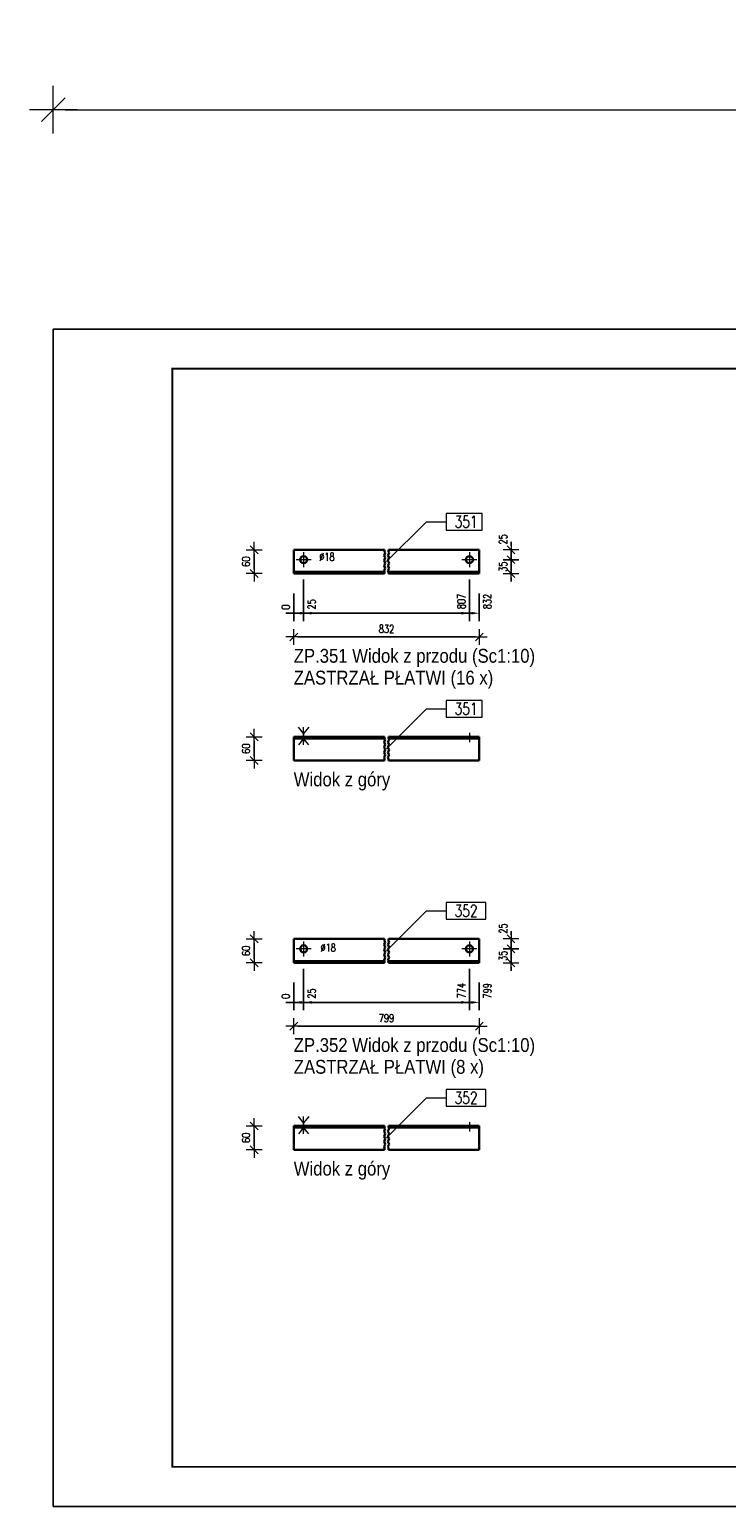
# Model space of a CAD drawing. Header units: millimetres. Extents: x -104 to 328, y 7403 to 7776.
# Tile 1 of 5: x -104 to 71, y 7403 to 7776. Entities that reach past the tile are written whole.
import ezdxf

# ---------------------------------------------------------------- set-up
doc = ezdxf.new("R2010")
doc.units = ezdxf.units.MM
doc.header["$LTSCALE"] = 10
doc.linetypes.add('HIDDEN', pattern=[0.375, 0.25, -0.125])
doc.linetypes.add('MITTE', pattern=[2, 1.25, -0.25, 0.25, -0.25])
doc.layers.get('Defpoints').update_dxf_attribs({"color": 1})
doc.layers.add('_FORMATKA', color=8, linetype='Continuous', plot=False)
for name, color, linetype, lineweight in [('_RAMKA', 7, 'Continuous', 35), ('PS_Bolt', 4, 'Continuous', 13), ('PS_DIM', 4, 'Continuous', 13), ('PS_Hidden', 2, 'HIDDEN', 9), ('PS_Mid', 5, 'MITTE', 15), ('PS_Pos', 1, 'Continuous', 15), ('PS_Shape', 161, 'Continuous', 30), ('PS_SOLID', 7, 'Continuous', 30), ('PS_TEXT', 3, 'Continuous', 18)]:
    doc.layers.add(name, color=color, linetype=linetype, lineweight=lineweight)
doc.styles.add('gil', font='txt', dxfattribs={"width": 0.9})
doc.styles.add('simplex', font='simplex.shx', dxfattribs={"width": 0.75})
doc.dimstyles.new('1_10_GŁ_DS1-LS10', dxfattribs={"dimtxt": 2, "dimasz": 2, "dimexe": 2, "dimexo": 5, "dimgap": 1, "dimtad": 1, "dimjust": 4, "dimdec": 0, "dimlfac": 10, "dimtxsty": 'simplex', "dimblk1": 'NONE', "dimsah": 1, "dimcen": 2, "dimclrd": 256, "dimclre": 256, "dimclrt": 3, "dimadec": 1, "dimazin": 0, "dimtfac": 1, "dimtdec": 0, "dimtmove": 2, "dimatfit": 3, "dimfxl": 1, "dimarcsym": 0})
doc.dimstyles.new('1_10_PRZ', dxfattribs={"dimtxt": 2, "dimasz": 1, "dimexe": 2, "dimexo": 5, "dimgap": 1, "dimtad": 1, "dimdec": 0, "dimlfac": 10, "dimtxsty": 'simplex', "dimblk": 'dimznak', "dimcen": 2, "dimse1": 1, "dimse2": 1, "dimclrt": 3, "dimadec": 1, "dimazin": 0, "dimtfac": 1, "dimtdec": 0, "dimtix": 1, "dimtmove": 2, "dimatfit": 3, "dimldrblk": 'dim-grot', "dimfxl": 1, "dimarcsym": 0})
doc.dimstyles.new('1_10_PRZ_DS1-LS10', dxfattribs={"dimtxt": 2, "dimasz": 1, "dimexe": 2, "dimexo": 5, "dimgap": 1, "dimtad": 1, "dimdec": 0, "dimlfac": 10, "dimtxsty": 'simplex', "dimblk": 'dimznak', "dimcen": 2, "dimse1": 1, "dimse2": 1, "dimclrt": 3, "dimadec": 1, "dimazin": 0, "dimtfac": 1, "dimtdec": 0, "dimtix": 1, "dimtmove": 2, "dimatfit": 3, "dimldrblk": 'dim-grot', "dimfxl": 1, "dimarcsym": 0})

# ---------------------------------------------------------------- blocks, each defined once
blk = doc.blocks.new('dimznak')
at = {"color": 0}
for points in [[(0, 2), (0, -2)], [(-2, 0), (2, 0)]]:
    blk.add_lwpolyline(points, dxfattribs=at)
at = {"color": 2}
blk.add_lwpolyline([(1, 1), (-1, -1)], dxfattribs=at)
blk = doc.blocks.new('*D26')
at = {"layer": 'Defpoints', "color": 0, "transparency": 16777216}
for p in [(-37.87, 7638.8), (8.93, 7638.8), (8.93, 7622.8)]:
    blk.add_point(p, dxfattribs=at)
at = {"layer": 'PS_DIM', "color": 0, "lineweight": -2, "transparency": 16777216}
blk.add_line((-36.87, 7622.8), (7.93, 7622.8), dxfattribs=at)
at = {"layer": 'PS_DIM', "color": 0, "lineweight": -2, "transparency": 16777216, "rotation": 180}
blk.add_blockref('dimznak', (-37.87, 7622.8), dxfattribs=at)
at = {"layer": 'PS_DIM', "color": 0, "lineweight": -2, "transparency": 16777216}
blk.add_blockref('dimznak', (8.93, 7622.8), dxfattribs=at)
at = {"layer": 'PS_DIM', "color": 3, "transparency": 16777216, "insert": (-14.47, 7624.84), "char_height": 2, "attachment_point": 5, "style": 'simplex'}
blk.add_mtext('832', dxfattribs=at)
blk = doc.blocks.new('dim-grot')
blk.add_hatch(color=256).paths.add_polyline_path([(0, 0), (-2, 0.5), (-2, -0.5)])
blk.add_lwpolyline([(0, 0), (-2, 0.5), (-2, -0.5), (0, 0)])
blk = doc.blocks.new('*D27')
at = {"layer": 'Defpoints', "color": 0, "transparency": 16777216}
for p in [(-47.87, 7644.8), (-37.87, 7644.8), (-37.87, 7638.8)]:
    blk.add_point(p, dxfattribs=at)
at = {"layer": 'PS_DIM', "color": 0, "lineweight": -2, "transparency": 16777216}
blk.add_line((-47.87, 7639.8), (-47.87, 7643.8), dxfattribs=at)
for p, rotation in [((-47.87, 7644.8), 90), ((-47.87, 7638.8), 270)]:
    blk.add_blockref('dimznak', p, dxfattribs=dict(at, rotation=rotation))
at = {"layer": 'PS_DIM', "color": 3, "transparency": 16777216, "insert": (-49.91, 7641.8), "char_height": 2, "attachment_point": 5, "rotation": 90, "style": 'simplex'}
blk.add_mtext('60', dxfattribs=at)
blk = doc.blocks.new('*D28')
at = {"layer": 'Defpoints', "color": 0, "transparency": 16777216}
for p in [(-47.87, 7597.63), (-37.87, 7597.63), (-37.87, 7591.63)]:
    blk.add_point(p, dxfattribs=at)
at = {"layer": 'PS_DIM', "color": 0, "lineweight": -2, "transparency": 16777216}
blk.add_line((-47.87, 7592.63), (-47.87, 7596.63), dxfattribs=at)
for p, rotation in [((-47.87, 7597.63), 90), ((-47.87, 7591.63), 270)]:
    blk.add_blockref('dimznak', p, dxfattribs=dict(at, rotation=rotation))
at = {"layer": 'PS_DIM', "color": 3, "transparency": 16777216, "insert": (-49.91, 7594.63), "char_height": 2, "attachment_point": 5, "rotation": 90, "style": 'simplex'}
blk.add_mtext('60', dxfattribs=at)
blk = doc.blocks.new('*D29')
at = {"layer": 'Defpoints', "color": 0, "transparency": 16777216}
for p in [(-37.87, 7540.63), (8.93, 7540.63), (8.93, 7524.63)]:
    blk.add_point(p, dxfattribs=at)
at = {"layer": 'PS_DIM', "color": 0, "lineweight": -2, "transparency": 16777216}
blk.add_line((-36.87, 7524.63), (7.93, 7524.63), dxfattribs=at)
at = {"layer": 'PS_DIM', "color": 0, "lineweight": -2, "transparency": 16777216, "rotation": 180}
blk.add_blockref('dimznak', (-37.87, 7524.63), dxfattribs=at)
at = {"layer": 'PS_DIM', "color": 0, "lineweight": -2, "transparency": 16777216}
blk.add_blockref('dimznak', (8.93, 7524.63), dxfattribs=at)
at = {"layer": 'PS_DIM', "color": 3, "transparency": 16777216, "insert": (-14.47, 7526.67), "char_height": 2, "attachment_point": 5, "style": 'simplex'}
blk.add_mtext('799', dxfattribs=at)
blk = doc.blocks.new('*D30')
at = {"layer": 'Defpoints', "color": 0, "transparency": 16777216}
for p in [(-47.87, 7546.63), (-37.87, 7546.63), (-37.87, 7540.63)]:
    blk.add_point(p, dxfattribs=at)
at = {"layer": 'PS_DIM', "color": 0, "lineweight": -2, "transparency": 16777216}
blk.add_line((-47.87, 7541.63), (-47.87, 7545.63), dxfattribs=at)
for p, rotation in [((-47.87, 7546.63), 90), ((-47.87, 7540.63), 270)]:
    blk.add_blockref('dimznak', p, dxfattribs=dict(at, rotation=rotation))
at = {"layer": 'PS_DIM', "color": 3, "transparency": 16777216, "insert": (-49.91, 7543.63), "char_height": 2, "attachment_point": 5, "rotation": 90, "style": 'simplex'}
blk.add_mtext('60', dxfattribs=at)
blk = doc.blocks.new('*D31')
at = {"layer": 'Defpoints', "color": 0, "transparency": 16777216}
for p in [(-47.87, 7499.46), (-37.87, 7499.46), (-37.87, 7493.46)]:
    blk.add_point(p, dxfattribs=at)
at = {"layer": 'PS_DIM', "color": 0, "lineweight": -2, "transparency": 16777216}
blk.add_line((-47.87, 7494.46), (-47.87, 7498.46), dxfattribs=at)
for p, rotation in [((-47.87, 7499.46), 90), ((-47.87, 7493.46), 270)]:
    blk.add_blockref('dimznak', p, dxfattribs=dict(at, rotation=rotation))
at = {"layer": 'PS_DIM', "color": 3, "transparency": 16777216, "insert": (-49.91, 7496.46), "char_height": 2, "attachment_point": 5, "rotation": 90, "style": 'simplex'}
blk.add_mtext('60', dxfattribs=at)
blk = doc.blocks.new('*D38')
at = {"layer": 'Defpoints', "color": 0, "transparency": 16777216}
for p in [(-37.87, 7638.8), (-37.87, 7638.8), (-37.87, 7628.8)]:
    blk.add_point(p, dxfattribs=at)
at = {"layer": 'PS_DIM', "lineweight": -2, "transparency": 16777216}
for p, q in [((-37.87, 7633.8), (-37.87, 7626.8)), ((-37.87, 7633.8), (-37.87, 7626.8)), ((-37.87, 7628.8), (-39.87, 7628.8)), ((-37.87, 7628.8), (-37.87, 7628.8)), ((-35.87, 7628.8), (-33.87, 7628.8))]:
    blk.add_line(p, q, dxfattribs=at)
at = {"layer": 'PS_DIM', "transparency": 16777216}
blk.add_solid([(-35.87, 7629.14), (-35.87, 7628.47), (-37.87, 7628.8)], dxfattribs=at)
at = {"layer": 'PS_DIM', "color": 3, "transparency": 16777216, "insert": (-39.89, 7630.32), "char_height": 2, "attachment_point": 5, "rotation": 90, "style": 'simplex'}
blk.add_mtext('0', dxfattribs=at)
blk = doc.blocks.new('_None')
blk = doc.blocks.new('*D39')
at = {"layer": 'Defpoints', "color": 0, "transparency": 16777216}
for p in [(-35.37, 7642.3), (-37.87, 7638.8), (-35.37, 7628.8)]:
    blk.add_point(p, dxfattribs=at)
at = {"layer": 'PS_DIM', "lineweight": -2, "transparency": 16777216}
for p, q in [((-35.37, 7637.3), (-35.37, 7626.8)), ((-37.87, 7633.8), (-37.87, 7626.8)), ((-37.87, 7628.8), (-39.87, 7628.8)), ((-37.87, 7628.8), (-35.37, 7628.8)), ((-33.37, 7628.8), (-31.37, 7628.8))]:
    blk.add_line(p, q, dxfattribs=at)
at = {"layer": 'PS_DIM', "transparency": 16777216}
blk.add_solid([(-33.37, 7629.14), (-33.37, 7628.47), (-35.37, 7628.8)], dxfattribs=at)
at = {"layer": 'PS_DIM', "color": 3, "transparency": 16777216, "insert": (-33.35, 7631.04), "char_height": 2, "attachment_point": 5, "rotation": 90, "style": 'simplex'}
blk.add_mtext('25', dxfattribs=at)
blk = doc.blocks.new('*D40')
at = {"layer": 'Defpoints', "color": 0, "transparency": 16777216}
for p in [(6.43, 7642.3), (-37.87, 7638.8), (6.43, 7628.8)]:
    blk.add_point(p, dxfattribs=at)
at = {"layer": 'PS_DIM', "lineweight": -2, "transparency": 16777216}
for p, q in [((6.43, 7637.3), (6.43, 7626.8)), ((-37.87, 7633.8), (-37.87, 7626.8)), ((-37.87, 7628.8), (4.43, 7628.8))]:
    blk.add_line(p, q, dxfattribs=at)
at = {"layer": 'PS_DIM', "transparency": 16777216}
blk.add_solid([(4.43, 7629.14), (4.43, 7628.47), (6.43, 7628.8)], dxfattribs=at)
at = {"layer": 'PS_DIM', "color": 3, "transparency": 16777216, "insert": (4.41, 7631.75), "char_height": 2, "attachment_point": 5, "rotation": 90, "style": 'simplex'}
blk.add_mtext('807', dxfattribs=at)
blk = doc.blocks.new('*D41')
at = {"layer": 'Defpoints', "color": 0, "transparency": 16777216}
for p in [(-37.87, 7638.8), (8.93, 7638.8), (8.93, 7628.8)]:
    blk.add_point(p, dxfattribs=at)
at = {"layer": 'PS_DIM', "lineweight": -2, "transparency": 16777216}
for p, q in [((-37.87, 7633.8), (-37.87, 7626.8)), ((8.93, 7633.8), (8.93, 7626.8)), ((-37.87, 7628.8), (6.93, 7628.8))]:
    blk.add_line(p, q, dxfattribs=at)
at = {"layer": 'PS_DIM', "transparency": 16777216}
blk.add_solid([(6.93, 7629.14), (6.93, 7628.47), (8.93, 7628.8)], dxfattribs=at)
at = {"layer": 'PS_DIM', "color": 3, "transparency": 16777216, "insert": (10.95, 7631.75), "char_height": 2, "attachment_point": 5, "rotation": 90, "style": 'simplex'}
blk.add_mtext('832', dxfattribs=at)
blk = doc.blocks.new('*D42')
at = {"layer": 'Defpoints', "color": 0, "transparency": 16777216}
for p in [(6.43, 7642.3), (16.93, 7642.3), (8.93, 7638.8)]:
    blk.add_point(p, dxfattribs=at)
at = {"layer": 'PS_DIM', "color": 0, "lineweight": -2, "transparency": 16777216}
for p, q in [((16.93, 7643.3), (16.93, 7644.3)), ((16.93, 7638.8), (16.93, 7642.3)), ((16.93, 7637.8), (16.93, 7636.8))]:
    blk.add_line(p, q, dxfattribs=at)
for p, rotation in [((16.93, 7642.3), 270), ((16.93, 7638.8), 90)]:
    blk.add_blockref('dimznak', p, dxfattribs=dict(at, rotation=rotation))
at = {"layer": 'PS_DIM', "color": 3, "transparency": 16777216, "insert": (14.93, 7640.55), "char_height": 2, "attachment_point": 5, "rotation": 90, "style": 'simplex'}
blk.add_mtext('35', dxfattribs=at)
blk = doc.blocks.new('*D43')
at = {"layer": 'Defpoints', "color": 0, "transparency": 16777216}
for p in [(8.93, 7644.8), (16.93, 7644.8), (6.43, 7642.3)]:
    blk.add_point(p, dxfattribs=at)
at = {"layer": 'PS_DIM', "color": 0, "lineweight": -2, "transparency": 16777216}
for p, q in [((16.93, 7645.8), (16.93, 7646.8)), ((16.93, 7642.3), (16.93, 7644.8)), ((16.93, 7641.3), (16.93, 7640.3))]:
    blk.add_line(p, q, dxfattribs=at)
for p, rotation in [((16.93, 7644.8), 270), ((16.93, 7642.3), 90)]:
    blk.add_blockref('dimznak', p, dxfattribs=dict(at, rotation=rotation))
at = {"layer": 'PS_DIM', "color": 3, "transparency": 16777216, "insert": (14.93, 7647.44), "char_height": 2, "attachment_point": 5, "rotation": 90, "style": 'simplex'}
blk.add_mtext('25', dxfattribs=at)
blk = doc.blocks.new('*D44')
at = {"layer": 'Defpoints', "color": 0, "transparency": 16777216}
for p in [(-37.87, 7540.63), (-37.87, 7540.63), (-37.87, 7530.63)]:
    blk.add_point(p, dxfattribs=at)
at = {"layer": 'PS_DIM', "lineweight": -2, "transparency": 16777216}
for p, q in [((-37.87, 7535.63), (-37.87, 7528.63)), ((-37.87, 7535.63), (-37.87, 7528.63)), ((-37.87, 7530.63), (-39.87, 7530.63)), ((-37.87, 7530.63), (-37.87, 7530.63)), ((-35.87, 7530.63), (-33.87, 7530.63))]:
    blk.add_line(p, q, dxfattribs=at)
at = {"layer": 'PS_DIM', "transparency": 16777216}
blk.add_solid([(-35.87, 7530.97), (-35.87, 7530.3), (-37.87, 7530.63)], dxfattribs=at)
at = {"layer": 'PS_DIM', "color": 3, "transparency": 16777216, "insert": (-39.89, 7532.15), "char_height": 2, "attachment_point": 5, "rotation": 90, "style": 'simplex'}
blk.add_mtext('0', dxfattribs=at)
blk = doc.blocks.new('*D45')
at = {"layer": 'Defpoints', "color": 0, "transparency": 16777216}
for p in [(-35.37, 7544.13), (-37.87, 7540.63), (-35.37, 7530.63)]:
    blk.add_point(p, dxfattribs=at)
at = {"layer": 'PS_DIM', "lineweight": -2, "transparency": 16777216}
for p, q in [((-35.37, 7539.13), (-35.37, 7528.63)), ((-37.87, 7535.63), (-37.87, 7528.63)), ((-37.87, 7530.63), (-39.87, 7530.63)), ((-37.87, 7530.63), (-35.37, 7530.63)), ((-33.37, 7530.63), (-31.37, 7530.63))]:
    blk.add_line(p, q, dxfattribs=at)
at = {"layer": 'PS_DIM', "transparency": 16777216}
blk.add_solid([(-33.37, 7530.97), (-33.37, 7530.3), (-35.37, 7530.63)], dxfattribs=at)
at = {"layer": 'PS_DIM', "color": 3, "transparency": 16777216, "insert": (-33.35, 7532.87), "char_height": 2, "attachment_point": 5, "rotation": 90, "style": 'simplex'}
blk.add_mtext('25', dxfattribs=at)
blk = doc.blocks.new('*D46')
at = {"layer": 'Defpoints', "color": 0, "transparency": 16777216}
for p in [(6.43, 7544.13), (-37.87, 7540.63), (6.43, 7530.63)]:
    blk.add_point(p, dxfattribs=at)
at = {"layer": 'PS_DIM', "lineweight": -2, "transparency": 16777216}
for p, q in [((6.43, 7539.13), (6.43, 7528.63)), ((-37.87, 7535.63), (-37.87, 7528.63)), ((-37.87, 7530.63), (4.43, 7530.63))]:
    blk.add_line(p, q, dxfattribs=at)
at = {"layer": 'PS_DIM', "transparency": 16777216}
blk.add_solid([(4.43, 7530.97), (4.43, 7530.3), (6.43, 7530.63)], dxfattribs=at)
at = {"layer": 'PS_DIM', "color": 3, "transparency": 16777216, "insert": (4.41, 7533.62), "char_height": 2, "attachment_point": 5, "rotation": 90, "style": 'simplex'}
blk.add_mtext('774', dxfattribs=at)
blk = doc.blocks.new('*D47')
at = {"layer": 'Defpoints', "color": 0, "transparency": 16777216}
for p in [(-37.87, 7540.63), (8.93, 7540.63), (8.93, 7530.63)]:
    blk.add_point(p, dxfattribs=at)
at = {"layer": 'PS_DIM', "lineweight": -2, "transparency": 16777216}
for p, q in [((-37.87, 7535.63), (-37.87, 7528.63)), ((8.93, 7535.63), (8.93, 7528.63)), ((-37.87, 7530.63), (6.93, 7530.63))]:
    blk.add_line(p, q, dxfattribs=at)
at = {"layer": 'PS_DIM', "transparency": 16777216}
blk.add_solid([(6.93, 7530.97), (6.93, 7530.3), (8.93, 7530.63)], dxfattribs=at)
at = {"layer": 'PS_DIM', "color": 3, "transparency": 16777216, "insert": (10.95, 7533.54), "char_height": 2, "attachment_point": 5, "rotation": 90, "style": 'simplex'}
blk.add_mtext('799', dxfattribs=at)
blk = doc.blocks.new('*D48')
at = {"layer": 'Defpoints', "color": 0, "transparency": 16777216}
for p in [(6.43, 7544.13), (16.93, 7544.13), (8.93, 7540.63)]:
    blk.add_point(p, dxfattribs=at)
at = {"layer": 'PS_DIM', "color": 0, "lineweight": -2, "transparency": 16777216}
for p, q in [((16.93, 7545.13), (16.93, 7546.13)), ((16.93, 7540.63), (16.93, 7544.13)), ((16.93, 7539.63), (16.93, 7538.63))]:
    blk.add_line(p, q, dxfattribs=at)
for p, rotation in [((16.93, 7544.13), 270), ((16.93, 7540.63), 90)]:
    blk.add_blockref('dimznak', p, dxfattribs=dict(at, rotation=rotation))
at = {"layer": 'PS_DIM', "color": 3, "transparency": 16777216, "insert": (14.93, 7542.38), "char_height": 2, "attachment_point": 5, "rotation": 90, "style": 'simplex'}
blk.add_mtext('35', dxfattribs=at)
blk = doc.blocks.new('*D49')
at = {"layer": 'Defpoints', "color": 0, "transparency": 16777216}
for p in [(6.43, 7544.13), (8.93, 7546.63), (16.93, 7546.63)]:
    blk.add_point(p, dxfattribs=at)
at = {"layer": 'PS_DIM', "color": 0, "lineweight": -2, "transparency": 16777216}
for p, q in [((16.93, 7547.63), (16.93, 7548.63)), ((16.93, 7544.13), (16.93, 7546.63)), ((16.93, 7543.13), (16.93, 7542.13))]:
    blk.add_line(p, q, dxfattribs=at)
for p, rotation in [((16.93, 7546.63), 270), ((16.93, 7544.13), 90)]:
    blk.add_blockref('dimznak', p, dxfattribs=dict(at, rotation=rotation))
at = {"layer": 'PS_DIM', "color": 3, "transparency": 16777216, "insert": (14.93, 7549.27), "char_height": 2, "attachment_point": 5, "rotation": 90, "style": 'simplex'}
blk.add_mtext('25', dxfattribs=at)
blk = doc.blocks.new('*D15')
at = {"color": 252, "lineweight": -2, "transparency": 16777216}
blk.add_line((-417, 352.33), (-3, 352.33), dxfattribs=at)
at = {"layer": 'Defpoints', "color": 0, "transparency": 16777216}
for p in [(0, 352.33), (-420, 297), (0, 297)]:
    blk.add_point(p, dxfattribs=at)
at = {"color": 252, "lineweight": -2, "transparency": 16777216, "xscale": 3, "yscale": 3, "zscale": 3, "rotation": 180}
blk.add_blockref('dimznak', (-420, 352.33), dxfattribs=at)
at = {"color": 252, "lineweight": -2, "transparency": 16777216, "xscale": 3, "yscale": 3, "zscale": 3}
blk.add_blockref('dimznak', (0, 352.33), dxfattribs=at)
at = {"color": 252, "transparency": 16777216, "insert": (-210, 362.83), "char_height": 15, "attachment_point": 5, "style": 'simplex'}
blk.add_mtext('420', dxfattribs=at)
blk = doc.blocks.new('*X62')
at = {"color": 3, "linetype": 'Continuous'}
blk.add_line((-35.37, 7642.3), (-35.37, 7642.3), dxfattribs=at)
blk.add_line((-35.37, 7642.3), (-35.37, 7642.3), dxfattribs=at)
blk.add_line((-35.37, 7642.3), (-35.37, 7642.3), dxfattribs=at)
blk.add_line((-35.37, 7642.3), (-35.37, 7642.3), dxfattribs=at)
blk.add_line((-35.37, 7642.3), (-35.37, 7642.3), dxfattribs=at)
blk = doc.blocks.new('*X63')
at = {"color": 1}
for p, q in [((-14.97, 7644.36), (-14.97, 7644.8)), ((-13.97, 7644.36), (-13.97, 7644.8)), ((-15.1, 7643.38), (-14.83, 7644.03)), ((-14.83, 7642.73), (-15.1, 7643.38)), ((-15.1, 7642.08), (-14.83, 7642.73)), ((-14.83, 7641.43), (-15.1, 7642.08)), ((-15.1, 7640.78), (-14.83, 7641.43)), ((-14.83, 7644.03), (-14.97, 7644.36)), ((-14.1, 7643.38), (-13.83, 7644.03)), ((-13.83, 7642.73), (-14.1, 7643.38)), ((-14.1, 7642.08), (-13.83, 7642.73)), ((-13.83, 7641.43), (-14.1, 7642.08)), ((-14.1, 7640.78), (-13.83, 7641.43)), ((-13.83, 7644.03), (-13.97, 7644.36)), ((-14.83, 7640.13), (-15.1, 7640.78)), ((-15.1, 7639.48), (-14.83, 7640.13)), ((-14.97, 7639.16), (-15.1, 7639.48)), ((-14.97, 7638.8), (-14.97, 7639.16)), ((-13.83, 7640.13), (-14.1, 7640.78)), ((-14.1, 7639.48), (-13.83, 7640.13)), ((-13.97, 7639.16), (-14.1, 7639.48)), ((-13.97, 7638.8), (-13.97, 7639.16))]:
    blk.add_line(p, q, dxfattribs=at)
at = {"layer": 'PS_Mid', "color": 5, "linetype": 'MITTE'}
for p, q in [((-33.47, 7642.3), (-37.27, 7642.3)), ((-35.37, 7644.2), (-35.37, 7640.4)), ((8.33, 7642.3), (4.53, 7642.3)), ((6.43, 7644.2), (6.43, 7640.4))]:
    blk.add_line(p, q, dxfattribs=at)
at = {"layer": 'PS_SOLID', "color": 7, "linetype": 'Continuous'}
for p, q in [((-35.37, 7644.8), (-37.87, 7644.8)), ((-37.87, 7644.8), (-37.87, 7639.2)), ((-14.97, 7644.8), (-35.37, 7644.8)), ((6.43, 7644.8), (-13.97, 7644.8)), ((8.93, 7644.8), (6.43, 7644.8)), ((8.93, 7639.2), (8.93, 7644.8)), ((-14.97, 7639.2), (-37.87, 7639.2)), ((-37.87, 7639.2), (-37.87, 7638.8)), ((-37.87, 7638.8), (-14.97, 7638.8)), ((8.93, 7639.2), (-13.97, 7639.2)), ((-13.97, 7638.8), (8.93, 7638.8)), ((8.93, 7638.8), (8.93, 7639.2))]:
    blk.add_line(p, q, dxfattribs=at)
at = {"layer": 'PS_SOLID', "color": 7}
for centre in [(-35.37, 7642.3), (6.43, 7642.3)]:
    blk.add_circle(centre, 0.9, dxfattribs=at)
blk = doc.blocks.new('*X64')
at = {"color": 1}
for p, q in [((9.63, 7653.97), (0.6, 7653.97)), ((0.6, 7653.97), (0.6, 7649.77)), ((9.63, 7649.77), (9.63, 7653.97)), ((-14.47, 7641.8), (-4.4, 7651.87)), ((-4.4, 7651.87), (0.6, 7651.87)), ((0.6, 7649.77), (9.63, 7649.77))]:
    blk.add_line(p, q, dxfattribs=at)
at = {"color": 2, "style": 'simplex', "width": 0.75}
blk.add_text('351', height=3, dxfattribs=at).set_placement((2.7, 7650.37))
blk = doc.blocks.new('*X65')
at = {"color": 3, "style": 'gil', "width": 0.9}
for s, p in [('ZP.351 Widok z przodu (Sc1:10)', (-37.87, 7616.3)), ('ZASTRZAŁ PŁATWI (16 x)', (-37.87, 7610.8))]:
    blk.add_text(s, height=3.5, dxfattribs=at).set_placement(p)
blk = doc.blocks.new('*X66')
at = {"color": 3, "linetype": 'Continuous'}
for p, q in [((-35.37, 7598.43), (-36.65, 7600.03)), ((-34.09, 7600.03), (-35.37, 7598.43)), ((-35.37, 7595.63), (-35.37, 7600.03)), ((-35.37, 7597.23), (-36.65, 7595.63)), ((-34.09, 7595.63), (-35.37, 7597.23))]:
    blk.add_line(p, q, dxfattribs=at)
blk = doc.blocks.new('*X67')
at = {"color": 1}
for p, q in [((-14.83, 7596.95), (-15.1, 7596.3)), ((-15.1, 7596.3), (-14.83, 7595.65)), ((-14.97, 7597.63), (-14.97, 7597.28)), ((-14.97, 7597.28), (-14.83, 7596.95)), ((-13.83, 7596.95), (-14.1, 7596.3)), ((-14.1, 7596.3), (-13.83, 7595.65)), ((-13.97, 7597.63), (-13.97, 7597.28)), ((-13.97, 7597.28), (-13.83, 7596.95)), ((-14.83, 7595.65), (-15.1, 7595)), ((-15.1, 7595), (-14.83, 7594.35)), ((-14.83, 7594.35), (-15.1, 7593.7)), ((-15.1, 7593.7), (-14.83, 7593.05)), ((-14.83, 7593.05), (-15.1, 7592.4)), ((-15.1, 7592.4), (-14.97, 7592.08)), ((-13.83, 7595.65), (-14.1, 7595)), ((-14.1, 7595), (-13.83, 7594.35)), ((-13.83, 7594.35), (-14.1, 7593.7)), ((-14.1, 7593.7), (-13.83, 7593.05)), ((-13.83, 7593.05), (-14.1, 7592.4)), ((-14.1, 7592.4), (-13.97, 7592.08)), ((-14.97, 7592.08), (-14.97, 7591.63)), ((-13.97, 7592.08), (-13.97, 7591.63))]:
    blk.add_line(p, q, dxfattribs=at)
at = {"layer": 'PS_Hidden', "color": 2, "linetype": 'HIDDEN'}
for p, q in [((-36.27, 7597.63), (-36.27, 7597.23)), ((-34.47, 7597.23), (-34.47, 7597.63)), ((5.53, 7597.63), (5.53, 7597.23)), ((7.33, 7597.23), (7.33, 7597.63))]:
    blk.add_line(p, q, dxfattribs=at)
at = {"layer": 'PS_Mid', "color": 5, "linetype": 'MITTE'}
for p, q in [((-35.37, 7598.63), (-35.37, 7596.23)), ((6.43, 7598.63), (6.43, 7596.23))]:
    blk.add_line(p, q, dxfattribs=at)
at = {"layer": 'PS_SOLID', "color": 7, "linetype": 'Continuous'}
for p, q in [((-14.97, 7597.63), (-37.87, 7597.63)), ((-37.87, 7597.63), (-37.87, 7597.23)), ((-37.87, 7597.23), (-35.37, 7597.23)), ((-37.87, 7597.23), (-37.87, 7591.63)), ((-35.37, 7597.23), (-14.97, 7597.23)), ((8.93, 7597.63), (-13.97, 7597.63)), ((-13.97, 7597.23), (6.43, 7597.23)), ((6.43, 7597.23), (8.93, 7597.23)), ((8.93, 7597.23), (8.93, 7597.63)), ((8.93, 7591.63), (8.93, 7597.23)), ((-37.87, 7591.63), (-14.97, 7591.63)), ((-13.97, 7591.63), (8.93, 7591.63))]:
    blk.add_line(p, q, dxfattribs=at)
blk = doc.blocks.new('*X68')
at = {"color": 1}
for p, q in [((-14.47, 7594.63), (-4.4, 7604.7)), ((-4.4, 7604.7), (0.6, 7604.7)), ((9.63, 7606.8), (0.6, 7606.8)), ((0.6, 7606.8), (0.6, 7602.6)), ((9.63, 7602.6), (9.63, 7606.8)), ((0.6, 7602.6), (9.63, 7602.6))]:
    blk.add_line(p, q, dxfattribs=at)
at = {"color": 2, "style": 'simplex', "width": 0.75}
blk.add_text('351', height=3, dxfattribs=at).set_placement((2.7, 7603.2))
blk = doc.blocks.new('*X69')
at = {"color": 3, "style": 'gil', "width": 0.9}
blk.add_text('Widok z góry', height=3.5, dxfattribs=at).set_placement((-37.87, 7585.13))
blk = doc.blocks.new('*X70')
at = {"color": 3, "linetype": 'Continuous'}
blk.add_line((-35.37, 7544.13), (-35.37, 7544.13), dxfattribs=at)
blk.add_line((-35.37, 7544.13), (-35.37, 7544.13), dxfattribs=at)
blk.add_line((-35.37, 7544.13), (-35.37, 7544.13), dxfattribs=at)
blk.add_line((-35.37, 7544.13), (-35.37, 7544.13), dxfattribs=at)
blk.add_line((-35.37, 7544.13), (-35.37, 7544.13), dxfattribs=at)
blk = doc.blocks.new('*X71')
at = {"color": 1}
for p, q in [((-15.1, 7545.21), (-14.83, 7545.86)), ((-14.83, 7544.56), (-15.1, 7545.21)), ((-15.1, 7543.91), (-14.83, 7544.56)), ((-14.97, 7546.19), (-14.97, 7546.63)), ((-14.83, 7545.86), (-14.97, 7546.19)), ((-14.1, 7545.21), (-13.83, 7545.86)), ((-13.83, 7544.56), (-14.1, 7545.21)), ((-14.1, 7543.91), (-13.83, 7544.56)), ((-13.97, 7546.19), (-13.97, 7546.63)), ((-13.83, 7545.86), (-13.97, 7546.19)), ((-14.83, 7543.26), (-15.1, 7543.91)), ((-15.1, 7542.61), (-14.83, 7543.26)), ((-14.83, 7541.96), (-15.1, 7542.61)), ((-15.1, 7541.31), (-14.83, 7541.96)), ((-14.97, 7540.98), (-15.1, 7541.31)), ((-14.97, 7540.63), (-14.97, 7540.98)), ((-13.83, 7543.26), (-14.1, 7543.91)), ((-14.1, 7542.61), (-13.83, 7543.26)), ((-13.83, 7541.96), (-14.1, 7542.61)), ((-14.1, 7541.31), (-13.83, 7541.96)), ((-13.97, 7540.98), (-14.1, 7541.31)), ((-13.97, 7540.63), (-13.97, 7540.98))]:
    blk.add_line(p, q, dxfattribs=at)
at = {"layer": 'PS_Mid', "color": 5, "linetype": 'MITTE'}
for p, q in [((-33.47, 7544.13), (-37.27, 7544.13)), ((-35.37, 7546.03), (-35.37, 7542.23)), ((8.33, 7544.13), (4.53, 7544.13)), ((6.43, 7546.03), (6.43, 7542.23))]:
    blk.add_line(p, q, dxfattribs=at)
at = {"layer": 'PS_SOLID', "color": 7, "linetype": 'Continuous'}
for p, q in [((-35.37, 7546.63), (-37.87, 7546.63)), ((-37.87, 7546.63), (-37.87, 7541.03)), ((-14.97, 7546.63), (-35.37, 7546.63)), ((6.43, 7546.63), (-13.97, 7546.63)), ((8.93, 7546.63), (6.43, 7546.63)), ((8.93, 7541.03), (8.93, 7546.63)), ((-14.97, 7541.03), (-37.87, 7541.03)), ((-37.87, 7541.03), (-37.87, 7540.63)), ((-37.87, 7540.63), (-14.97, 7540.63)), ((8.93, 7541.03), (-13.97, 7541.03)), ((-13.97, 7540.63), (8.93, 7540.63)), ((8.93, 7540.63), (8.93, 7541.03))]:
    blk.add_line(p, q, dxfattribs=at)
at = {"layer": 'PS_SOLID', "color": 7}
for centre in [(-35.37, 7544.13), (6.43, 7544.13)]:
    blk.add_circle(centre, 0.9, dxfattribs=at)
blk = doc.blocks.new('*X72')
at = {"color": 1}
for p, q in [((10.59, 7555.8), (0.6, 7555.8)), ((0.6, 7555.8), (0.6, 7551.6)), ((10.59, 7551.6), (10.59, 7555.8)), ((-14.47, 7543.63), (-4.4, 7553.7)), ((-4.4, 7553.7), (0.6, 7553.7)), ((0.6, 7551.6), (10.59, 7551.6))]:
    blk.add_line(p, q, dxfattribs=at)
at = {"color": 2, "style": 'simplex', "width": 0.75}
blk.add_text('352', height=3, dxfattribs=at).set_placement((2.7, 7552.2))
blk = doc.blocks.new('*X73')
at = {"color": 3, "style": 'gil', "width": 0.9}
for s, p in [('ZP.352 Widok z przodu (Sc1:10)', (-37.87, 7518.13)), ('ZASTRZAŁ PŁATWI (8 x)', (-37.87, 7512.63))]:
    blk.add_text(s, height=3.5, dxfattribs=at).set_placement(p)
blk = doc.blocks.new('*X74')
at = {"color": 3, "linetype": 'Continuous'}
for p, q in [((-35.37, 7500.26), (-36.65, 7501.86)), ((-34.09, 7501.86), (-35.37, 7500.26)), ((-35.37, 7497.46), (-35.37, 7501.86)), ((-35.37, 7499.06), (-36.65, 7497.46)), ((-34.09, 7497.46), (-35.37, 7499.06))]:
    blk.add_line(p, q, dxfattribs=at)
blk = doc.blocks.new('*X75')
at = {"color": 1}
for p, q in [((-14.97, 7499.46), (-14.97, 7499.11)), ((-13.97, 7499.46), (-13.97, 7499.11)), ((-14.83, 7498.78), (-15.1, 7498.13)), ((-15.1, 7498.13), (-14.83, 7497.48)), ((-14.83, 7497.48), (-15.1, 7496.83)), ((-15.1, 7496.83), (-14.83, 7496.18)), ((-14.83, 7496.18), (-15.1, 7495.53)), ((-14.97, 7499.11), (-14.83, 7498.78)), ((-13.83, 7498.78), (-14.1, 7498.13)), ((-14.1, 7498.13), (-13.83, 7497.48)), ((-13.83, 7497.48), (-14.1, 7496.83)), ((-14.1, 7496.83), (-13.83, 7496.18)), ((-13.83, 7496.18), (-14.1, 7495.53)), ((-13.97, 7499.11), (-13.83, 7498.78)), ((-15.1, 7495.53), (-14.83, 7494.88)), ((-14.83, 7494.88), (-15.1, 7494.23)), ((-15.1, 7494.23), (-14.97, 7493.91)), ((-14.97, 7493.91), (-14.97, 7493.46)), ((-14.1, 7495.53), (-13.83, 7494.88)), ((-13.83, 7494.88), (-14.1, 7494.23)), ((-14.1, 7494.23), (-13.97, 7493.91)), ((-13.97, 7493.91), (-13.97, 7493.46))]:
    blk.add_line(p, q, dxfattribs=at)
at = {"layer": 'PS_Hidden', "color": 2, "linetype": 'HIDDEN'}
for p, q in [((-36.27, 7499.46), (-36.27, 7499.06)), ((-34.47, 7499.06), (-34.47, 7499.46)), ((5.53, 7499.46), (5.53, 7499.06)), ((7.33, 7499.06), (7.33, 7499.46))]:
    blk.add_line(p, q, dxfattribs=at)
at = {"layer": 'PS_Mid', "color": 5, "linetype": 'MITTE'}
for p, q in [((-35.37, 7500.46), (-35.37, 7498.06)), ((6.43, 7500.46), (6.43, 7498.06))]:
    blk.add_line(p, q, dxfattribs=at)
at = {"layer": 'PS_SOLID', "color": 7, "linetype": 'Continuous'}
for p, q in [((-14.97, 7499.46), (-37.87, 7499.46)), ((-37.87, 7499.46), (-37.87, 7499.06)), ((8.93, 7499.46), (-13.97, 7499.46)), ((8.93, 7499.06), (8.93, 7499.46)), ((-37.87, 7499.06), (-35.37, 7499.06)), ((-37.87, 7499.06), (-37.87, 7493.46)), ((-35.37, 7499.06), (-14.97, 7499.06)), ((-13.97, 7499.06), (6.43, 7499.06)), ((6.43, 7499.06), (8.93, 7499.06)), ((8.93, 7493.46), (8.93, 7499.06)), ((-37.87, 7493.46), (-14.97, 7493.46)), ((-13.97, 7493.46), (8.93, 7493.46))]:
    blk.add_line(p, q, dxfattribs=at)
blk = doc.blocks.new('*X76')
at = {"color": 1}
for p, q in [((10.59, 7508.63), (0.6, 7508.63)), ((0.6, 7508.63), (0.6, 7504.43)), ((10.59, 7504.43), (10.59, 7508.63)), ((-14.47, 7496.46), (-4.4, 7506.53)), ((-4.4, 7506.53), (0.6, 7506.53)), ((0.6, 7504.43), (10.59, 7504.43))]:
    blk.add_line(p, q, dxfattribs=at)
at = {"color": 2, "style": 'simplex', "width": 0.75}
blk.add_text('352', height=3, dxfattribs=at).set_placement((2.7, 7505.03))
blk = doc.blocks.new('*X77')
at = {"color": 3, "style": 'gil', "width": 0.9}
blk.add_text('Widok z góry', height=3.5, dxfattribs=at).set_placement((-37.87, 7486.96))
blk = doc.blocks.new('*U14')
at = {"layer": '_FORMATKA', "lineweight": -3}
blk.add_lwpolyline([(-420, 0), (0, 0), (0, 297), (-420, 297)], close=True, dxfattribs=at)
at = {"layer": '_RAMKA', "lineweight": -3, "const_width": 0.5}
blk.add_lwpolyline([(-390, 10), (-10, 10), (-10, 287), (-390, 287)], close=True, dxfattribs=at)
dim = blk.add_linear_dim(base=(0, 352.33), p1=(-420, 297), p2=(0, 297), dimstyle='1_10_PRZ', override={"dimscale": 3, "dimtxt": 5, "dimlfac": 1, "dimclrd": 252, "dimclrt": 252})
dim.commit()
dim.dimension.update_dxf_attribs({"geometry": '*D15', "text_midpoint": (-210, 362.83)})

msp = doc.modelspace()

# ---------------------------------------------------------------- block references
at = {"layer": 'PS_Bolt', "color": 3}
for name in ['*X62', '*X66', '*X70', '*X74']:
    msp.add_blockref(name, (0, 0), dxfattribs=at)
at = {"layer": 'PS_DIM'}
msp.add_blockref('*U14', (321.5, 7403.48), dxfattribs=at)
at = {"layer": 'PS_Pos'}
for name in ['*X64', '*X68', '*X72', '*X76']:
    msp.add_blockref(name, (0, 0), dxfattribs=at)
at = {"layer": 'PS_Shape', "color": 204}
for name in ['*X63', '*X67', '*X71', '*X75']:
    msp.add_blockref(name, (0, 0), dxfattribs=at)
at = {"layer": 'PS_TEXT'}
for name in ['*X65', '*X69', '*X73', '*X77']:
    msp.add_blockref(name, (0, 0), dxfattribs=at)

# ---------------------------------------------------------------- texts
at = {"layer": 'PS_DIM', "char_height": 2, "attachment_point": 7, "style": 'simplex'}
for insert in [(-31.41, 7642.03), (-31.12, 7543.44)]:
    msp.add_mtext('\\A1;%%c18', dxfattribs=dict(at, insert=insert))

# ---------------------------------------------------------------- dimensions: what is measured, and where the dimension line sits
at = {"layer": 'PS_DIM'}
for base, p1, p2, dimstyle, picture, middle in [((16.93, 7644.8), (6.43, 7642.3), (8.93, 7644.8), '1_10_PRZ', '*D43', (14.93, 7647.44)), ((-47.87, 7644.8), (-37.87, 7638.8), (-37.87, 7644.8), '1_10_PRZ_DS1-LS10', '*D27', (-49.91, 7641.8)), ((-47.87, 7597.63), (-37.87, 7591.63), (-37.87, 7597.63), '1_10_PRZ_DS1-LS10', '*D28', (-49.91, 7594.63)), ((-47.87, 7546.63), (-37.87, 7540.63), (-37.87, 7546.63), '1_10_PRZ_DS1-LS10', '*D30', (-49.91, 7543.63)), ((16.93, 7546.63), (6.43, 7544.13), (8.93, 7546.63), '1_10_PRZ', '*D49', (14.93, 7549.27)), ((-47.87, 7499.46), (-37.87, 7493.46), (-37.87, 7499.46), '1_10_PRZ_DS1-LS10', '*D31', (-49.91, 7496.46))]:
    dim = msp.add_linear_dim(base=base, p1=p1, p2=p2, angle=90, dimstyle=dimstyle, dxfattribs=at)
    dim.commit()
    dim.dimension.update_dxf_attribs({"geometry": picture, "text_midpoint": middle, "dimtype": 128})
for base, p1, p2, picture, middle in [((-35.37, 7628.8), (-37.87, 7638.8), (-35.37, 7642.3), '*D39', (-33.35, 7631.04)), ((-37.8661, 7628.8027), (-37.8662, 7638.8027), (-37.8661, 7638.8027), '*D38', (-39.8861, 7630.3227)), ((-35.37, 7530.63), (-37.87, 7540.63), (-35.37, 7544.13), '*D45', (-33.35, 7532.87)), ((-37.8661, 7530.6317), (-37.8662, 7540.6317), (-37.8661, 7540.6317), '*D44', (-39.8861, 7532.1517))]:
    dim = msp.add_linear_dim(base=base, p1=p1, p2=p2, dimstyle='1_10_GŁ_DS1-LS10', dxfattribs=at)
    dim.commit()
    dim.dimension.update_dxf_attribs({"geometry": picture, "text_midpoint": middle, "dimtype": 128, "text_rotation": 90})
for base, p1, p2, text, picture, middle in [((6.43, 7628.8), (-37.87, 7638.8), (6.43, 7642.3), '807', '*D40', (4.41, 7631.75)), ((8.93, 7628.8), (-37.87, 7638.8), (8.93, 7638.8), '832', '*D41', (10.95, 7631.75)), ((6.43, 7530.63), (-37.87, 7540.63), (6.43, 7544.13), '774', '*D46', (4.41, 7533.62)), ((8.93, 7530.63), (-37.87, 7540.63), (8.93, 7540.63), '799', '*D47', (10.95, 7533.54))]:
    dim = msp.add_linear_dim(base=base, p1=p1, p2=p2, text=text, dimstyle='1_10_GŁ_DS1-LS10', dxfattribs=at)
    dim.commit()
    dim.dimension.update_dxf_attribs({"geometry": picture, "text_midpoint": middle, "dimtype": 128, "text_rotation": 90})
for base, p1, p2, picture, middle in [((16.93, 7642.3), (8.93, 7638.8), (6.43, 7642.3), '*D42', (14.93, 7640.55)), ((16.93, 7544.13), (8.93, 7540.63), (6.43, 7544.13), '*D48', (14.93, 7542.38))]:
    dim = msp.add_linear_dim(base=base, p1=p1, p2=p2, angle=90, dimstyle='1_10_PRZ', dxfattribs=at)
    dim.commit()
    dim.dimension.update_dxf_attribs({"geometry": picture, "text_midpoint": middle})
for base, p1, p2, text, picture, middle in [((8.93, 7622.8), (-37.87, 7638.8), (8.93, 7638.8), '832', '*D26', (-14.47, 7624.84)), ((8.93, 7524.63), (-37.87, 7540.63), (8.93, 7540.63), '799', '*D29', (-14.47, 7526.67))]:
    dim = msp.add_linear_dim(base=base, p1=p1, p2=p2, text=text, dimstyle='1_10_PRZ_DS1-LS10', dxfattribs=at)
    dim.commit()
    dim.dimension.update_dxf_attribs({"geometry": picture, "text_midpoint": middle, "dimtype": 128})

doc.saveas('drawing.dxf')
